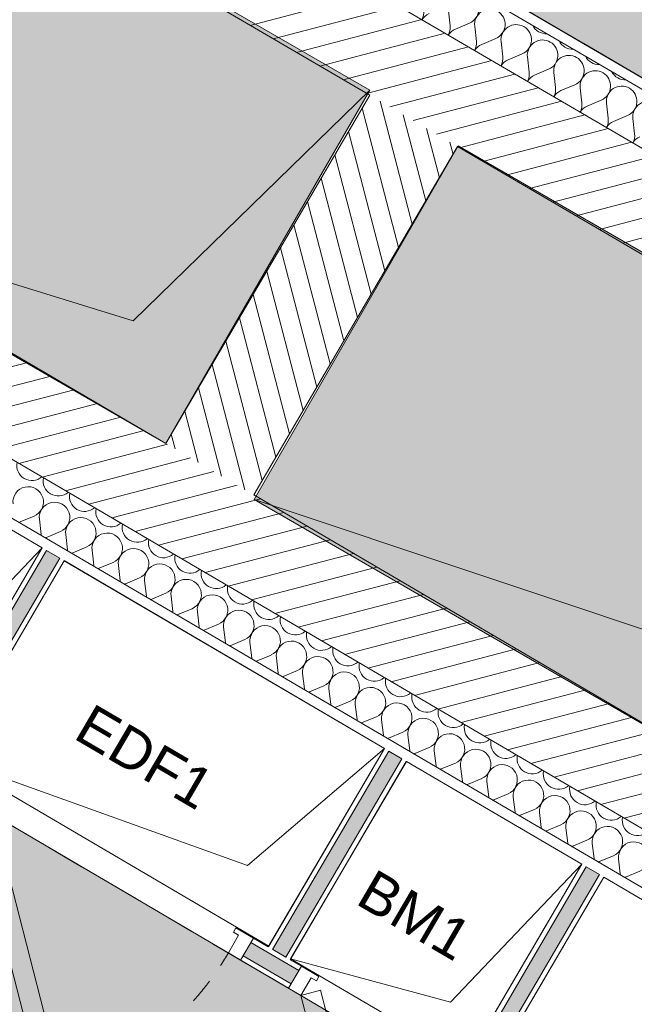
# Model space of a CAD drawing. Header units: millimetres. Extents: x -88005 to 44322, y -15680 to 22509.
# Tile 56 of 95: x -72550 to -71341, y 12125 to 14060. Entities that reach past the tile are written whole.
import ezdxf
from ezdxf.enums import TextEntityAlignment as Align

# ---------------------------------------------------------------- set-up
doc = ezdxf.new("R2010")
doc.units = ezdxf.units.MM
doc.header["$MEASUREMENT"] = 0
for name, pattern in [('! FIN Pointille', [87.5, 50, -37.5]), ('Tirets petits', [125, 75, -50]), ('Wipeout_Contour', [1000, 0, -1000])]:
    doc.linetypes.add(name, pattern=pattern)
for name, color, linetype in [('01-STR_Dalles.ARCHI', 7, 'Continuous'), ('01-STR_Murs extérieurs.ARCHI', 7, 'Continuous'), ('01-STR_Murs.ARCHI', 7, 'Continuous'), ('03-SURFACE _ Utile.ARCHI', 7, 'Continuous'), ('04-SOE_Cloisons .ARCHI', 7, 'Continuous'), ('04-SOE_Faux Plafond.ARCHI', 7, 'Continuous'), ('04-SOE_Revetement de sol.ARCHI', 7, 'Continuous'), ('05-INF _ COTATIONS.ARCHI', 7, 'Continuous'), ('06-REP _ EQUIP MOBI _ Fluides.ARCHI', 7, 'Continuous'), ('Marques de Zone Archicad', 7, 'Continuous'), ('Portes Archicad', 7, 'Continuous')]:
    doc.layers.add(name, color=color, linetype=linetype)
doc.styles.add('STYLE_GENERE_2', font='arial.ttf')
doc.styles.add('STYLE_GENERE_3', font='arial.ttf')
doc.dimstyles.new('STYLE_GENERE__1', dxfattribs={"dimtxt": 75, "dimasz": 57, "dimexe": 0.18, "dimexo": 50, "dimgap": 0, "dimtad": 1, "dimlfac": 0.001, "dimzin": 0, "dimdsep": 46, "dimtxsty": 'STYLE_GENERE_2', "dimblk": 'ARROWHEAD_2', "dimblk1": 'ARROWHEAD_2', "dimblk2": 'ARROWHEAD_2', "dimcen": 0.09, "dimclrd": 256, "dimclre": 256, "dimclrt": 256, "dimazin": 0, "dimtfac": 1, "dimtdec": 4, "dimtmove": 0, "dimatfit": 3, "dimfxl": 0, "dimtolj": 1, "dimtzin": 0, "dimarcsym": 0})

# ---------------------------------------------------------------- blocks, each defined once
blk = doc.blocks.new('Bureau nomade__15_1', base_point=(-69249.5, 12847.1))
at = {"layer": '03-SURFACE _ Utile.ARCHI', "linetype": 'Continuous', "lineweight": 0, "true_color": 0xdeedec}
blk.add_hatch(color=254, dxfattribs=at).paths.add_polyline_path([(-72449.2, 14601.8), (-70035.5, 13192.8), (-70895.3, 11725.6), (-68841, 10521.8), (-66983.5, 13691.9), (-71449.2, 16308.5), (-72270.4, 14906.9)])
at = {"layer": 'Marques de Zone Archicad', "color": 7, "lineweight": 5}
for tag, height, style, p in [('ROOM_NAME', 125, 'STYLE_GENERE_3', (-69693.9, 13642.1)), ('floorCode_0', 100, 'STYLE_GENERE_2', (-69811.7, 13443.6)), ('floorCode_1', 100, 'STYLE_GENERE_2', (-69909.9, 13273.5)), ('DUMMY_862', 100, 'STYLE_GENERE_2', (-69639.3, 13117.3)), ('ceilingCode', 100, 'STYLE_GENERE_2', (-70008.2, 13103.4)), ('DUMMY_861', 125, 'STYLE_GENERE_3', (-68571.9, 13022.9)), ('ceilingHeightCode', 100, 'STYLE_GENERE_2', (-70106.4, 12933.3)), ('DUMMY_863', 100, 'STYLE_GENERE_2', (-69671.5, 12909.1))]:
    blk.add_attdef(tag, text='', height=height, rotation=329.9997, dxfattribs=dict(at, style=style)).set_placement(p, align=Align.TOP_LEFT)
blk = doc.blocks.new('Circulation__17_1', base_point=(-72279.8, 11281.2))
at = {"layer": '03-SURFACE _ Utile.ARCHI', "linetype": 'Continuous', "lineweight": 0, "true_color": 0xe4e4e4}
blk.add_hatch(color=254, dxfattribs=at).paths.add_polyline_path([(-81865.6, 9965.9), (-78783.9, 8160.3), (-78041.3, 9427.6), (-76120.1, 12706.6), (-67293.1, 7534.5), (-66423.6, 9018.5), (-70933.2, 11660.8), (-70995.5, 11554.5), (-73491.7, 13020.4), (-73544.8, 12929.9), (-73717.3, 13031), (-73616.5, 13203), (-75039.8, 14037.7), (-75090.4, 13951.4), (-75140.9, 13865.1), (-76439.4, 14614.8), (-76639.4, 14268.4), (-78322.9, 11352.4, -0.40917), (-79680.6, 11000.9), (-80816.7, 11656.9)])
at = {"layer": 'Marques de Zone Archicad', "color": 7, "lineweight": 5}
for tag, height, style, p in [('ROOM_NAME', 125, 'STYLE_GENERE_3', (-72724.1, 12076.2)), ('measuredAreaCode', 100, 'STYLE_GENERE_2', (-72842, 11877.7)), ('DUMMY_862', 100, 'STYLE_GENERE_2', (-72940.2, 11707.6)), ('DUMMY_861', 125, 'STYLE_GENERE_3', (-71948.8, 11657.1)), ('DUMMY_864', 100, 'STYLE_GENERE_2', (-73038.4, 11537.5)), ('DUMMY_863', 100, 'STYLE_GENERE_2', (-72669.5, 11551.4)), ('ceilingHeightCode', 100, 'STYLE_GENERE_2', (-73136.6, 11367.4)), ('DUMMY_865', 100, 'STYLE_GENERE_2', (-72701.8, 11343.2))]:
    blk.add_attdef(tag, text='', height=height, rotation=329.9997, dxfattribs=dict(at, style=style)).set_placement(p, align=Align.TOP_LEFT)
blk = doc.blocks.new('Dalle_7_1', base_point=(-83194, 6792))
at = {"layer": '04-SOE_Faux Plafond.ARCHI', "color": 252, "linetype": 'Tirets petits', "lineweight": 5, "flags": 128}
blk.add_lwpolyline([(-83194, 6792), (-75899.4, 2521.1), (-73433.8, 6727.8), (-78041.3, 9427.6), (-76120.1, 12706.6), (-75365.4, 13994.7), (-75399.8, 14016.8), (-75346.2, 14108.2), (-74211.7, 16044.4), (-72270.4, 14906.9), (-72449.2, 14601.9), (-70035.8, 13192.4), (-70895.3, 11725.6), (-63092, 7153.2), (-63153.8, 7047.8), (-53866.2, 1603.2), (-53904.1, 1538.5), (-53523.5, 1315.4), (-52582.8, 2921.1), (-51122.1, 2065.3), (-53896.4, -2669.5), (-50345.7, -4750.1), (-50240.9, -4784.9), (-45096.5, -7808.6), (-43400.7, -4914.5), (-40493.6, -6617.7), (-38589.3, -3375.6), (-76211.2, 18668.5)], close=True, dxfattribs=at)
blk = doc.blocks.new('Dalle_14_1', base_point=(-81834.1, 9947.6))
at = {"layer": '04-SOE_Revetement de sol.ARCHI', "color": 7, "linetype": 'Continuous', "lineweight": 5, "flags": 128}
blk.add_lwpolyline([(-63129.9, 7088.5), (-70933.2, 11660.8), (-70995.5, 11554.5), (-73491.8, 13020.3), (-73544.8, 12929.9), (-73717.3, 13031), (-73616.5, 13203), (-75039.8, 14037.7), (-75140.9, 13865.1), (-78385.8, 15740.8), (-81834.1, 9947.6), (-78719.1, 8122.4), (-77976.6, 9389.6), (-78041.4, 9427.6), (-76120.1, 12706.6), (-67148.3, 7449.6), (-67209.8, 7344.7), (-54773.9, 54.7)], dxfattribs=at)
blk = doc.blocks.new('Dalle_15_1', base_point=(-78347.5, 15805.3))
at = {"layer": '04-SOE_Revetement de sol.ARCHI', "color": 7, "linetype": 'Continuous', "lineweight": 5, "flags": 128}
blk.add_lwpolyline([(-78347.5, 15805.3), (-76341.6, 19175.1), (-51946.1, 4880.9), (-53904.1, 1538.5), (-63191.8, 6983.1), (-63129.9, 7088.5), (-66372.2, 8988.3), (-70933.2, 11660.8), (-70035.8, 13192.4), (-72449.2, 14601.8), (-72270.4, 14906.9), (-74211.8, 16044.1), (-75361.7, 14081.4)], close=True, dxfattribs=at)
blk = doc.blocks.new('Dalle_27_1', base_point=(-76120.1, 12706.6))
at = {"layer": '04-SOE_Faux Plafond.ARCHI', "linetype": 'Continuous', "lineweight": 5, "true_color": 0xb3b3b3}
h = blk.add_hatch(dxfattribs=at)
h.set_pattern_fill('Tirets_0001', color=253, style=0, pattern_type=2)
h.set_pattern_definition([(20, (0, 0), (-102.606, 281.9078), [225, -75]), (20, (89.65, 192.26), (-102.606, 281.9078), [225, -75])])
h.paths.add_polyline_path([(-76120.1, 12706.6), (-67148.3, 7449.6), (-67211.5, 7341.7), (-54773.9, 54.7), (-53904.1, 1538.5), (-63256.4, 7021), (-63194.6, 7126.5), (-70933.2, 11660.8), (-70995.5, 11554.5), (-73491.7, 13020.4), (-73544.8, 12929.9), (-73717.3, 13031), (-73616.5, 13203), (-75040.7, 14038.2), (-75140.9, 13865.1), (-75365.4, 13994.7)])
at = {"layer": '04-SOE_Faux Plafond.ARCHI', "color": 252, "linetype": 'Tirets petits', "lineweight": 5, "flags": 128}
blk.add_lwpolyline([(-76120.1, 12706.6), (-67148.3, 7449.6), (-67211.5, 7341.7), (-54773.9, 54.7), (-53904.1, 1538.5), (-63256.4, 7021), (-63194.6, 7126.5), (-70933.2, 11660.8), (-70995.5, 11554.5), (-73491.7, 13020.4), (-73544.8, 12929.9), (-73717.3, 13031), (-73616.5, 13203), (-75040.7, 14038.2), (-75140.9, 13865.1), (-75365.4, 13994.7)], close=True, dxfattribs=at)
blk = doc.blocks.new('Mur_1_1', base_point=(-72043, 12169.7))
at = {"layer": '04-SOE_Cloisons .ARCHI', "linetype": 'Continuous', "lineweight": 0, "true_color": 0xffffff}
blk.add_hatch(color=7, dxfattribs=at).paths.add_polyline_path([(-72026.4, 12217.9), (-71798, 12607.6), (-71823.9, 12622.7), (-72052.2, 12233.1)])
at = {"layer": '04-SOE_Cloisons .ARCHI', "color": 7, "linetype": 'Continuous', "lineweight": 5}
for p, q in [((-72052.2, 12233.1), (-71823.9, 12622.7)), ((-72026.4, 12217.9), (-71798, 12607.6))]:
    blk.add_line(p, q, dxfattribs=at)
at = {"layer": '04-SOE_Cloisons .ARCHI', "color": 7, "linetype": 'Continuous', "lineweight": 5, "flags": 128}
for points in [[(-71832.5, 12627.8), (-72060.9, 12238.1)], [(-71798, 12607.6), (-71823.9, 12622.7)], [(-72017.7, 12212.8), (-71789.4, 12602.5)], [(-72052.2, 12233.1), (-72026.4, 12217.9)]]:
    blk.add_lwpolyline(points, dxfattribs=at)
blk = doc.blocks.new('Mur_15_1', base_point=(-76473.4, 21792.4))
at = {"color": 254, "linetype": 'Wipeout_Contour', "lineweight": 0, "ltscale": 230835.710777}
blk.add_wipeout([(-35837, -1339.5), (-76325.3, 22030.1), (-76473.4, 21792.4), (-35980.1, -1580.2)], dxfattribs=at).dxf.layer = '01-STR_Murs extérieurs.ARCHI'
blk = doc.blocks.new('Mur_17_1', base_point=(-72089.5, 13126.1))
at = {"layer": '01-STR_Murs.ARCHI', "linetype": 'Continuous', "lineweight": 0, "true_color": 0x000000}
h = blk.add_hatch(dxfattribs=at)
h.set_pattern_fill('Hachure_simple_0001', color=18, style=0, pattern_type=2)
h.set_pattern_definition([(104.63202, (0, 0), (36.283806, 9.47288), [])])
h.paths.add_polyline_path([(-72089.5, 13126.1), (-71688.6, 13810.4), (-71861.3, 13911.3), (-72262.1, 13227.2)])
at = {"layer": '01-STR_Murs.ARCHI', "color": 7, "linetype": 'Continuous', "lineweight": 5, "flags": 128}
for points in [[(-71861.3, 13911.3), (-72262.1, 13227.2)], [(-72089.5, 13126.1), (-71688.6, 13810.4)]]:
    blk.add_lwpolyline(points, dxfattribs=at)
blk = doc.blocks.new('Mur_19_1', base_point=(-71655, 11941.8))
at = {"layer": '04-SOE_Cloisons .ARCHI', "linetype": 'Continuous', "lineweight": 0, "true_color": 0xffffff}
blk.add_hatch(color=7, dxfattribs=at).paths.add_polyline_path([(-71638.3, 11990), (-71409.8, 12380.1), (-71435.6, 12395.2), (-71664.2, 12005.2)])
at = {"layer": '04-SOE_Cloisons .ARCHI', "color": 7, "linetype": 'Continuous', "lineweight": 5}
for p, q in [((-71664.2, 12005.2), (-71435.6, 12395.2)), ((-71638.3, 11990), (-71409.8, 12380.1))]:
    blk.add_line(p, q, dxfattribs=at)
at = {"layer": '04-SOE_Cloisons .ARCHI', "color": 7, "linetype": 'Continuous', "lineweight": 5, "flags": 128}
for points in [[(-71444.3, 12400.3), (-71672.8, 12010.3)], [(-71409.8, 12380.1), (-71435.6, 12395.2)], [(-71629.7, 11984.9), (-71401.1, 12375)], [(-71664.2, 12005.2), (-71638.3, 11990)]]:
    blk.add_lwpolyline(points, dxfattribs=at)
blk = doc.blocks.new('Porte 27_5')
at = {"layer": 'Portes Archicad', "color": 7, "linetype": 'Continuous', "lineweight": 5}
for p, q in [((-89.2, 179.6), (-60.9, 207.9)), ((-60.9, 207.9), (147, 0)), ((118.7, -28.3), (-89.2, 179.6)), ((-147, 0), (-175, 0)), ((-175, 0), (-175, -50)), ((-175, 0), (-175, -10)), ((-175, 0), (-175, -10)), ((-147, -40), (-147, 0)), ((147, 0), (118.7, -28.3)), ((175, 0), (147, 0)), ((147, 0), (147, -40)), ((175, -50), (175, 0)), ((175, 0), (175, -10)), ((175, 0), (175, -10)), ((-175, -10), (-175, -40)), ((-175, -10), (-175, -40)), ((175, -10), (175, -40)), ((175, -10), (175, -40)), ((-175, -40), (-175, -50)), ((-175, -40), (-175, -50)), ((-175, -50), (-135, -50)), ((-135, -40), (-147, -40)), ((-135, -50), (-135, -40)), ((147, -40), (135, -40)), ((135, -40), (135, -50)), ((135, -50), (175, -50)), ((175, -40), (175, -50)), ((175, -40), (175, -50))]:
    blk.add_line(p, q, dxfattribs=at)
at = {"layer": 'Portes Archicad', "color": 8, "linetype": '! FIN Pointille', "lineweight": 5}
blk.add_arc((147, 0), 294, 135, 180, dxfattribs=at)
blk = doc.blocks.new('Porte 27_6')
at = {"layer": 'Portes Archicad', "color": 7, "linetype": 'Continuous', "lineweight": 5}
for p, q in [((-151.3, 391.7), (-123, 420)), ((-123, 420), (297, 0)), ((268.7, -28.3), (-151.3, 391.7)), ((-297, 0), (-325, 0)), ((-325, 0), (-325, -50)), ((-325, 0), (-325, -10)), ((-325, 0), (-325, -10)), ((-297, -40), (-297, 0)), ((297, 0), (268.7, -28.3)), ((325, 0), (297, 0)), ((297, 0), (297, -40)), ((325, -50), (325, 0)), ((325, 0), (325, -10)), ((325, 0), (325, -10)), ((-325, -10), (-325, -40)), ((-325, -10), (-325, -40)), ((325, -10), (325, -40)), ((325, -10), (325, -40)), ((-325, -40), (-325, -50)), ((-325, -40), (-325, -50)), ((-325, -50), (-285, -50)), ((-285, -40), (-297, -40)), ((-285, -50), (-285, -40)), ((297, -40), (285, -40)), ((285, -40), (285, -50)), ((285, -50), (325, -50)), ((325, -40), (325, -50)), ((325, -40), (325, -50))]:
    blk.add_line(p, q, dxfattribs=at)
at = {"layer": 'Portes Archicad', "color": 8, "linetype": '! FIN Pointille', "lineweight": 5}
blk.add_arc((297, 0), 594, 135, 180, dxfattribs=at)
blk = doc.blocks.new('Mur_30_1', base_point=(-73491.7, 13020.4))
at = {"layer": '04-SOE_Cloisons .ARCHI', "linetype": 'Continuous', "lineweight": 0, "true_color": 0xffffff}
blk.add_hatch(color=7, dxfattribs=at).paths.add_polyline_path([(-72110.2, 12220.7), (-72016.1, 12165.4), (-72000.9, 12191.3), (-72095, 12246.6)])
at = {"layer": '04-SOE_Cloisons .ARCHI', "color": 7, "linetype": 'Continuous', "lineweight": 5}
for p, q in [((-72110.2, 12220.7), (-72095, 12246.6)), ((-72095, 12246.6), (-72089.9, 12255.2)), ((-72095, 12246.6), (-72000.9, 12191.3)), ((-72115.2, 12212.1), (-72110.2, 12220.7)), ((-72110.2, 12220.7), (-72016.1, 12165.4)), ((-72016.1, 12165.4), (-72000.9, 12191.3)), ((-72000.9, 12191.3), (-71995.8, 12199.9)), ((-72021.1, 12156.8), (-72016.1, 12165.4))]:
    blk.add_line(p, q, dxfattribs=at)
at = {"layer": '04-SOE_Cloisons .ARCHI', "color": 7, "linetype": 'Continuous', "lineweight": 5, "flags": 128}
for points in [[(-72060.9, 12238.1), (-72089.9, 12255.2)], [(-72026.4, 12217.9), (-72052.2, 12233.1)], [(-72115.2, 12212.1), (-72021.1, 12156.8)], [(-71995.8, 12199.9), (-72017.7, 12212.8)]]:
    blk.add_lwpolyline(points, dxfattribs=at)
at = {"layer": 'Portes Archicad', "color": 7, "linetype": 'Continuous', "lineweight": 5, "zscale": 1000, "rotation": 149.5749200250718}
for name, p in [('Porte 27_6', (-72395.5, 12376.7)), ('Porte 27_5', (-71870.2, 12068.2))]:
    blk.add_blockref(name, p, dxfattribs=at)
blk = doc.blocks.new('*X268')
at = {"layer": '01-STR_Murs.ARCHI', "color": 7, "linetype": 'Continuous', "lineweight": 5}
for p, q in [((-72521.3, 13084.5), (-72549, 13072.9)), ((-72510.9, 13078.4), (-72507.5, 13048.6)), ((-72469.5, 13054.2), (-72497.2, 13042.6)), ((-72459.2, 13048.1), (-72455.8, 13018.3)), ((-72417.8, 13023.8), (-72445.4, 13012.2)), ((-72407.4, 13017.8), (-72404, 12988)), ((-72366, 12993.5), (-72393.7, 12981.9)), ((-72355.6, 12987.4), (-72352.2, 12957.6)), ((-72314.2, 12963.2), (-72341.9, 12951.6)), ((-72303.9, 12957.1), (-72300.5, 12927.3)), ((-72262.5, 12932.8), (-72290.1, 12921.2)), ((-72252.1, 12926.8), (-72248.7, 12897)), ((-72210.7, 12902.5), (-72238.4, 12890.9)), ((-72200.3, 12896.4), (-72196.9, 12866.6)), ((-72158.9, 12872.2), (-72186.6, 12860.6)), ((-72148.6, 12866.1), (-72145.2, 12836.3)), ((-72107.2, 12841.8), (-72134.8, 12830.2)), ((-72096.8, 12835.8), (-72093.4, 12806)), ((-72055.4, 12811.5), (-72083, 12799.9)), ((-72045, 12805.4), (-72041.6, 12775.6)), ((-72003.6, 12781.2), (-72031.3, 12769.6)), ((-71993.3, 12775.1), (-71989.9, 12745.3)), ((-71951.8, 12750.8), (-71979.5, 12739.2)), ((-71941.5, 12744.8), (-71938.1, 12715)), ((-71900.1, 12720.5), (-71927.7, 12708.9)), ((-71889.7, 12714.4), (-71886.3, 12684.6)), ((-71848.3, 12690.2), (-71876, 12678.6)), ((-71838, 12684.1), (-71834.6, 12654.3)), ((-71796.5, 12659.8), (-71824.2, 12648.2)), ((-71786.2, 12653.8), (-71782.8, 12624)), ((-71744.8, 12629.5), (-71772.4, 12617.9)), ((-71734.4, 12623.4), (-71731, 12593.6)), ((-71693, 12599.2), (-71720.7, 12587.6)), ((-71682.7, 12593.1), (-71679.3, 12563.3)), ((-71641.2, 12568.8), (-71668.9, 12557.2)), ((-71630.9, 12562.8), (-71627.5, 12533)), ((-71589.5, 12538.5), (-71617.1, 12526.9)), ((-71579.1, 12532.4), (-71575.7, 12502.6)), ((-71537.7, 12508.2), (-71565.4, 12496.6)), ((-71527.4, 12502.1), (-71524, 12472.3)), ((-71485.9, 12477.8), (-71513.6, 12466.2)), ((-71475.6, 12471.8), (-71472.2, 12442)), ((-71434.2, 12447.5), (-71461.8, 12435.9)), ((-71423.8, 12441.4), (-71420.4, 12411.6)), ((-71382.4, 12417.2), (-71410.1, 12405.6)), ((-71372.1, 12411.1), (-71368.7, 12381.3)), ((-71330.6, 12386.8), (-71358.3, 12375.2))]:
    blk.add_line(p, q, dxfattribs=at)
for centre, start, end in [((-72525.4, 13184.3), 168.7669, 239.632), ((-72525.4, 13184.3), 239.632, 310.4971), ((-72473.7, 13153.9), 168.7669, 239.632), ((-72532.9, 13112.2), 292.7621, 186.5019), ((-72473.7, 13153.9), 239.632, 310.4971), ((-72421.9, 13123.6), 168.7669, 239.632), ((-72481.1, 13081.8), 292.7621, 186.5019), ((-72421.9, 13123.6), 239.632, 310.4971), ((-72370.1, 13093.3), 168.7669, 239.632), ((-72429.4, 13051.5), 292.7621, 186.5019), ((-72537.4, 13045.2), 112.7621, 117.025), ((-72370.1, 13093.3), 239.632, 310.4971), ((-72318.3, 13062.9), 168.7669, 239.632), ((-72537.4, 13045.2), 2.239, 6.5019), ((-72485.6, 13014.9), 112.7621, 117.025), ((-72377.6, 13021.2), 292.7621, 186.5019), ((-72318.3, 13062.9), 239.632, 310.4971), ((-72325.8, 12990.8), 292.7621, 186.5019), ((-72266.6, 13032.6), 168.7669, 239.632), ((-72485.6, 13014.9), 2.239, 6.5019), ((-72433.8, 12984.6), 112.7621, 117.025), ((-72266.6, 13032.6), 239.632, 310.4971), ((-72214.8, 13002.3), 168.7669, 239.632), ((-72433.8, 12984.6), 2.239, 6.5019), ((-72382, 12954.2), 112.7621, 117.025), ((-72274.1, 12960.5), 292.7621, 186.5019), ((-72214.8, 13002.3), 239.632, 310.4971), ((-72163, 12971.9), 168.7669, 239.632), ((-72382, 12954.2), 2.239, 6.5019), ((-72330.3, 12923.9), 112.7621, 117.025), ((-72222.3, 12930.2), 292.7621, 186.5019), ((-72163, 12971.9), 239.632, 310.4971), ((-72111.3, 12941.6), 168.7669, 239.632), ((-72330.3, 12923.9), 2.239, 6.5019), ((-72170.5, 12899.8), 292.7621, 186.5019), ((-72278.5, 12893.6), 112.7621, 117.025), ((-72111.3, 12941.6), 239.632, 310.4971), ((-72059.5, 12911.3), 168.7669, 239.632), ((-72278.5, 12893.6), 2.239, 6.5019), ((-72226.7, 12863.2), 112.7621, 117.025), ((-72118.8, 12869.5), 292.7621, 186.5019), ((-72059.5, 12911.3), 239.632, 310.4971), ((-72007.7, 12880.9), 168.7669, 239.632), ((-72226.7, 12863.2), 2.239, 6.5019), ((-72067, 12839.2), 292.7621, 186.5019), ((-72175, 12832.9), 112.7621, 117.025), ((-72007.7, 12880.9), 239.632, 310.4971), ((-71956, 12850.6), 168.7669, 239.632), ((-72175, 12832.9), 2.239, 6.5019), ((-72123.2, 12802.6), 112.7621, 117.025), ((-72015.2, 12808.8), 292.7621, 186.5019), ((-71956, 12850.6), 239.632, 310.4971), ((-71963.5, 12778.5), 292.7621, 186.5019), ((-71904.2, 12820.3), 168.7669, 239.632), ((-72123.2, 12802.6), 2.239, 6.5019), ((-72071.4, 12772.2), 112.7621, 117.025), ((-71904.2, 12820.3), 239.632, 310.4971), ((-71852.4, 12789.9), 168.7669, 239.632), ((-72071.4, 12772.2), 2.239, 6.5019), ((-72019.7, 12741.9), 112.7621, 117.025), ((-71911.7, 12748.2), 292.7621, 186.5019), ((-71852.4, 12789.9), 239.632, 310.4971), ((-71800.7, 12759.6), 168.7669, 239.632), ((-72019.7, 12741.9), 2.239, 6.5019), ((-71967.9, 12711.6), 112.7621, 117.025), ((-71859.9, 12717.8), 292.7621, 186.5019), ((-71800.7, 12759.6), 239.632, 310.4971), ((-71748.9, 12729.3), 168.7669, 239.632), ((-71967.9, 12711.6), 2.239, 6.5019), ((-71808.2, 12687.5), 292.7621, 186.5019), ((-71916.1, 12681.2), 112.7621, 117.025), ((-71748.9, 12729.3), 239.632, 310.4971), ((-71697.1, 12698.9), 168.7669, 239.632), ((-71916.1, 12681.2), 2.239, 6.5019), ((-71864.4, 12650.9), 112.7621, 117.025), ((-71756.4, 12657.2), 292.7621, 186.5019), ((-71697.1, 12698.9), 239.632, 310.4971), ((-71645.4, 12668.6), 168.7669, 239.632), ((-71864.4, 12650.9), 2.239, 6.5019), ((-71704.6, 12626.8), 292.7621, 186.5019), ((-71812.6, 12620.6), 112.7621, 117.025), ((-71645.4, 12668.6), 239.632, 310.4971), ((-71593.6, 12638.3), 168.7669, 239.632), ((-71812.6, 12620.6), 2.239, 6.5019), ((-71760.8, 12590.2), 112.7621, 117.025), ((-71652.9, 12596.5), 292.7621, 186.5019), ((-71593.6, 12638.3), 239.632, 310.4971), ((-71541.8, 12607.9), 168.7669, 239.632), ((-71601.1, 12566.2), 292.7621, 186.5019), ((-71760.8, 12590.2), 2.239, 6.5019), ((-71709.1, 12559.9), 112.7621, 117.025), ((-71541.8, 12607.9), 239.632, 310.4971), ((-71490.1, 12577.6), 168.7669, 239.632), ((-71709.1, 12559.9), 2.239, 6.5019), ((-71657.3, 12529.6), 112.7621, 117.025), ((-71549.3, 12535.8), 292.7621, 186.5019), ((-71490.1, 12577.6), 239.632, 310.4971), ((-71438.3, 12547.3), 168.7669, 239.632), ((-71657.3, 12529.6), 2.239, 6.5019), ((-71605.5, 12499.2), 112.7621, 117.025), ((-71497.5, 12505.5), 292.7621, 186.5019), ((-71438.3, 12547.3), 239.632, 310.4971), ((-71386.5, 12516.9), 168.7669, 239.632), ((-71605.5, 12499.2), 2.239, 6.5019), ((-71445.8, 12475.2), 292.7621, 186.5019), ((-71553.8, 12468.9), 112.7621, 117.025), ((-71386.5, 12516.9), 239.632, 310.4971), ((-71334.8, 12486.6), 168.7669, 239.632), ((-71553.8, 12468.9), 2.239, 6.5019), ((-71502, 12438.6), 112.7621, 117.025), ((-71394, 12444.8), 292.7621, 186.5019), ((-71334.8, 12486.6), 239.632, 310.4971), ((-71502, 12438.6), 2.239, 6.5019), ((-71342.2, 12414.5), 292.7621, 186.5019), ((-71450.2, 12408.2), 112.7621, 117.025), ((-71450.2, 12408.2), 2.239, 6.5019), ((-71398.5, 12377.9), 112.7621, 117.025), ((-71398.5, 12377.9), 2.239, 6.5019), ((-71346.7, 12347.6), 112.7621, 117.025)]:
    blk.add_arc(centre, 30, start, end, dxfattribs=at)
blk = doc.blocks.new('Mur_45_1', base_point=(-71102.8, 12547.9))
at = {"layer": '01-STR_Murs.ARCHI', "linetype": 'Continuous', "lineweight": 0, "true_color": 0x000000}
h = blk.add_hatch(dxfattribs=at)
h.set_pattern_fill('Hachure_simple_0001', color=18, style=0, pattern_type=2)
h.set_pattern_definition([(194.63202, (0, 0), (-9.47288, 36.283806), [])])
h.paths.add_polyline_path([(-71102.8, 12547.9), (-73087.2, 13710.7), (-73178.2, 13555.4), (-71193.8, 12392.6)])
at = {"layer": '01-STR_Murs.ARCHI', "color": 7, "linetype": 'Continuous', "lineweight": 5}
for p, q in [((-71038.5, 12301.6), (-73178.2, 13555.4)), ((-71002.8, 12164.8), (-73228.8, 13469.1))]:
    blk.add_line(p, q, dxfattribs=at)
at = {"layer": '01-STR_Murs.ARCHI', "color": 7, "linetype": 'Continuous', "lineweight": 5, "flags": 128}
for points in [[(-72262.1, 13227.2), (-73087.2, 13710.7)], [(-72850.6, 13224.4), (-72505.5, 13022.1)], [(-71102.8, 12547.9), (-72089.5, 13126.1)], [(-72496.9, 13017.1), (-72471, 13001.9)], [(-72462.4, 12996.9), (-71832.5, 12627.8)], [(-71823.9, 12622.7), (-71798, 12607.6)], [(-71789.4, 12602.5), (-71444.3, 12400.3)], [(-71435.6, 12395.2), (-71409.8, 12380.1)], [(-71401.1, 12375), (-70995.6, 12137.4)]]:
    blk.add_lwpolyline(points, dxfattribs=at)
at = {"layer": '01-STR_Murs.ARCHI', "color": 7, "lineweight": 5}
blk.add_blockref('*X268', (0, 0), dxfattribs=at)
blk = doc.blocks.new('Mur_51_1', base_point=(-72715.6, 12564.7))
at = {"layer": '04-SOE_Cloisons .ARCHI', "linetype": 'Continuous', "lineweight": 0, "true_color": 0xffffff}
blk.add_hatch(color=7, dxfattribs=at).paths.add_polyline_path([(-72699, 12612.9), (-72471, 13001.9), (-72496.9, 13017.1), (-72724.8, 12628.1)])
at = {"layer": '04-SOE_Cloisons .ARCHI', "color": 7, "linetype": 'Continuous', "lineweight": 5}
for p, q in [((-72724.8, 12628.1), (-72496.9, 13017.1)), ((-72699, 12612.9), (-72471, 13001.9))]:
    blk.add_line(p, q, dxfattribs=at)
at = {"layer": '04-SOE_Cloisons .ARCHI', "color": 7, "linetype": 'Continuous', "lineweight": 5, "flags": 128}
for points in [[(-72505.5, 13022.1), (-72733.4, 12633.1)], [(-72471, 13001.9), (-72496.9, 13017.1)], [(-72690.3, 12607.8), (-72462.4, 12996.9)], [(-72724.8, 12628.1), (-72699, 12612.9)]]:
    blk.add_lwpolyline(points, dxfattribs=at)
blk = doc.blocks.new('*X335')
at = {"layer": '01-STR_Murs.ARCHI', "color": 7, "linetype": 'Continuous', "lineweight": 5}
for p, q in [((-71703.3, 14047.5), (-71706.7, 14077.3)), ((-71692.9, 14041.4), (-71665.3, 14053.1)), ((-71651.5, 14017.2), (-71654.9, 14047)), ((-71641.1, 14011.2), (-71613.5, 14022.8)), ((-71599.7, 13987), (-71603.1, 14016.8)), ((-71589.3, 13980.9), (-71561.6, 13992.6)), ((-71547.8, 13956.7), (-71551.3, 13986.5)), ((-71537.5, 13950.7), (-71509.8, 13962.3)), ((-71496, 13926.5), (-71499.5, 13956.3)), ((-71485.7, 13920.4), (-71458, 13932.1)), ((-71444.2, 13896.2), (-71447.6, 13926)), ((-71433.8, 13890.2), (-71406.2, 13901.8)), ((-71392.4, 13866), (-71395.8, 13895.8)), ((-71382, 13859.9), (-71354.4, 13871.6)), ((-71340.6, 13835.7), (-71344, 13865.5))]:
    blk.add_line(p, q, dxfattribs=at)
for centre, start, end in [((-71676.9, 14080.7), 292.8548, 59.7247), ((-71784.9, 14074.3), 331.0667, 6.5946), ((-71733.1, 14044), 112.8548, 148.3828), ((-71625.1, 14050.5), 59.7247, 186.5946), ((-71625.1, 14050.5), 292.8548, 59.7247), ((-71733.1, 14044), 331.0667, 6.5946), ((-71573.3, 14020.2), 59.7247, 186.5946), ((-71573.3, 14020.2), 292.8548, 59.7247), ((-71514.1, 14062.1), 207.2093, 272.2401), ((-71681.3, 14013.8), 112.8548, 148.3828), ((-71681.3, 14013.8), 331.0667, 6.5946), ((-71629.5, 13983.5), 112.8548, 148.3828), ((-71521.5, 13990), 59.7247, 186.5946), ((-71521.5, 13990), 292.8548, 59.7247), ((-71462.3, 14031.8), 207.2093, 272.2401), ((-71469.7, 13959.7), 59.7247, 186.5946), ((-71410.5, 14001.6), 207.2093, 272.2401), ((-71629.5, 13983.5), 331.0667, 6.5946), ((-71577.6, 13953.3), 112.8548, 148.3828), ((-71469.7, 13959.7), 292.8548, 59.7247), ((-71577.6, 13953.3), 331.0667, 6.5946), ((-71525.8, 13923), 112.8548, 148.3828), ((-71417.8, 13929.5), 59.7247, 186.5946), ((-71417.8, 13929.5), 292.8548, 59.7247), ((-71358.7, 13971.3), 207.2093, 272.2401), ((-71366, 13899.2), 59.7247, 186.5946), ((-71525.8, 13923), 331.0667, 6.5946), ((-71474, 13892.8), 112.8548, 148.3828), ((-71366, 13899.2), 292.8548, 59.7247), ((-71474, 13892.8), 331.0667, 6.5946), ((-71314.2, 13869), 59.7247, 186.5946), ((-71422.2, 13862.5), 112.8548, 148.3828), ((-71422.2, 13862.5), 331.0667, 6.5946), ((-71370.4, 13832.3), 112.8548, 148.3828), ((-71370.4, 13832.3), 331.0667, 6.5946), ((-71318.6, 13802), 112.8548, 148.3828)]:
    blk.add_arc(centre, 30, start, end, dxfattribs=at)
blk = doc.blocks.new('Mur_67_1', base_point=(-72859.9, 14494.2))
at = {"layer": '01-STR_Murs.ARCHI', "linetype": 'Continuous', "lineweight": 0, "true_color": 0x000000}
h = blk.add_hatch(dxfattribs=at)
h.set_pattern_fill('Hachure_simple_0001', color=18, style=0, pattern_type=2)
h.set_pattern_definition([(14.72472, (0, 0), (-9.53157, 36.268432), [])])
h.paths.add_polyline_path([(-72704.5, 14403.5), (-70700.9, 13233.8), (-70609.9, 13389.1), (-72613.5, 14558.8)])
at = {"layer": '01-STR_Murs.ARCHI', "color": 7, "linetype": 'Continuous', "lineweight": 5}
for p, q in [((-72459.3, 14584.6), (-70317.5, 13334.3)), ((-72527.1, 14508.4), (-70454.4, 13298.4))]:
    blk.add_line(p, q, dxfattribs=at)
at = {"layer": '01-STR_Murs.ARCHI', "color": 7, "linetype": 'Continuous', "lineweight": 5, "flags": 128}
for points in [[(-70290.1, 13341.4), (-72449.2, 14601.8)], [(-72687.2, 14393.4), (-71861.3, 13911.3)], [(-71688.6, 13810.4), (-70700.9, 13233.8)]]:
    blk.add_lwpolyline(points, dxfattribs=at)
at = {"layer": '01-STR_Murs.ARCHI', "color": 7, "lineweight": 5}
blk.add_blockref('*X335', (0, 0), dxfattribs=at)
blk = doc.blocks.new('Symbole ouverture sol 27_2')
at = {"layer": '01-STR_Dalles.ARCHI', "color": 7, "linetype": 'Continuous', "lineweight": 5, "flags": 128}
for points in [[(314.3, 85.7), (400, 450), (0, 450), (0, 0)], [(0, 0), (400, 0), (400, 450), (314.3, 85.7)]]:
    blk.add_lwpolyline(points, close=True, dxfattribs=at)
at = {"layer": '01-STR_Dalles.ARCHI', "color": 7, "lineweight": 5, "insert": (197.8, 134.6), "char_height": 80, "attachment_point": 8, "style": 'STYLE_GENERE_2'}
blk.add_mtext('\\A1;{\\pqc;\\pt0;\\fArial|b0|i0|c0|p0;\\W1.000000;TEL1\\fArial|b0|i0|c0|p0;\\W1.000000;\\A1{\\H.66x;\\S^  ;}\\fArial|b0|i0|c0|p0;\\W1.000000;\\fArial|b0|i0|c0|p0;\\W1.000000;\\A1{\\H.66x;\\S^  ;}\\fArial|b0|i0|c0|p0;\\W1.000000;\\fArial|b0|i0|c0|p0;\\W1.000000;\\A1{\\H.66x;\\S^  ;}}', dxfattribs=at)
blk = doc.blocks.new('Symbole ouverture sol 27_3')
at = {"layer": '01-STR_Dalles.ARCHI', "color": 7, "linetype": 'Continuous', "lineweight": 5, "flags": 128}
for points in [[(614.2, 115.8), (730, 450), (0, 450), (0, 0)], [(0, 0), (730, 0), (730, 450), (614.2, 115.8)]]:
    blk.add_lwpolyline(points, close=True, dxfattribs=at)
at = {"layer": '01-STR_Dalles.ARCHI', "color": 7, "lineweight": 5, "insert": (362.8, 134.6), "char_height": 80, "attachment_point": 8, "style": 'STYLE_GENERE_2'}
blk.add_mtext('\\A1;{\\pqc;\\pt0;\\fArial|b0|i0|c0|p0;\\W1.000000;EDF1\\fArial|b0|i0|c0|p0;\\W1.000000;\\A1{\\H.66x;\\S^  ;}\\fArial|b0|i0|c0|p0;\\W1.000000;\\fArial|b0|i0|c0|p0;\\W1.000000;\\A1{\\H.66x;\\S^  ;}\\fArial|b0|i0|c0|p0;\\W1.000000;\\fArial|b0|i0|c0|p0;\\W1.000000;\\A1{\\H.66x;\\S^  ;}}', dxfattribs=at)
blk = doc.blocks.new('Symbole ouverture sol 27_4')
at = {"layer": '01-STR_Dalles.ARCHI', "color": 7, "linetype": 'Continuous', "lineweight": 5, "flags": 128}
for points in [[(314.3, 85.7), (400, 450), (0, 450), (0, 0)], [(0, 0), (400, 0), (400, 450), (314.3, 85.7)]]:
    blk.add_lwpolyline(points, close=True, dxfattribs=at)
at = {"layer": '01-STR_Dalles.ARCHI', "color": 7, "lineweight": 5, "insert": (197.8, 134.6), "char_height": 80, "attachment_point": 8, "style": 'STYLE_GENERE_2'}
blk.add_mtext('\\A1;{\\pqc;\\pt0;\\fArial|b0|i0|c0|p0;\\W1.000000;BM1\\fArial|b0|i0|c0|p0;\\W1.000000;\\A1{\\H.66x;\\S^  ;}\\fArial|b0|i0|c0|p0;\\W1.000000;\\fArial|b0|i0|c0|p0;\\W1.000000;\\A1{\\H.66x;\\S^  ;}\\fArial|b0|i0|c0|p0;\\W1.000000;\\fArial|b0|i0|c0|p0;\\W1.000000;\\A1{\\H.66x;\\S^  ;}}', dxfattribs=at)
blk = doc.blocks.new('Symbole ouverture sol 27_5')
at = {"layer": '01-STR_Dalles.ARCHI', "color": 7, "linetype": 'Continuous', "lineweight": 5, "flags": 128}
for points in [[(586.6, 113.4), (700, 450), (0, 450), (0, 0)], [(0, 0), (700, 0), (700, 450), (586.6, 113.4)]]:
    blk.add_lwpolyline(points, close=True, dxfattribs=at)
at = {"layer": '01-STR_Dalles.ARCHI', "color": 7, "lineweight": 5, "insert": (347.8, 134.6), "char_height": 80, "attachment_point": 8, "style": 'STYLE_GENERE_2'}
blk.add_mtext('\\A1;{\\pqc;\\pt0;\\fArial|b0|i0|c0|p0;\\W1.000000;AEP\\fArial|b0|i0|c0|p0;\\W1.000000;\\A1{\\H.66x;\\S^  ;}\\fArial|b0|i0|c0|p0;\\W1.000000;\\fArial|b0|i0|c0|p0;\\W1.000000;\\A1{\\H.66x;\\S^  ;}\\fArial|b0|i0|c0|p0;\\W1.000000;\\fArial|b0|i0|c0|p0;\\W1.000000;\\A1{\\H.66x;\\S^  ;}}', dxfattribs=at)
blk = doc.blocks.new('Symbole ouverture sol 27[105]_1', base_point=(-72088.8, 13117.2))
at = {"layer": '06-REP _ EQUIP MOBI _ Fluides.ARCHI', "linetype": 'Continuous', "lineweight": 0, "true_color": 0xffffff}
blk.add_hatch(color=7, dxfattribs=at).paths.add_polyline_path([(-71173.5, 12811.7), (-70701.6, 13242.7), (-71687.6, 13812), (-72088.8, 13117.2)])
at = {"layer": '06-REP _ EQUIP MOBI _ Fluides.ARCHI', "linetype": 'Continuous', "lineweight": 0, "true_color": 0x000000}
blk.add_hatch(color=18, dxfattribs=at).paths.add_polyline_path([(-72088.8, 13117.2), (-71102.8, 12547.9), (-70701.6, 13242.7), (-71173.5, 12811.7)])
at = {"layer": '06-REP _ EQUIP MOBI _ Fluides.ARCHI', "color": 8, "linetype": 'Continuous', "lineweight": 5, "flags": 128}
for points in [[(-71173.5, 12811.7), (-70701.6, 13242.7), (-71687.6, 13812), (-72088.8, 13117.2)], [(-72088.8, 13117.2), (-71102.8, 12547.9), (-70701.6, 13242.7), (-71173.5, 12811.7)]]:
    blk.add_lwpolyline(points, close=True, dxfattribs=at)
blk = doc.blocks.new('Symbole ouverture sol 27[106]_1', base_point=(-73085.9, 13702.8))
at = {"layer": '06-REP _ EQUIP MOBI _ Fluides.ARCHI', "linetype": 'Continuous', "lineweight": 0, "true_color": 0xffffff}
blk.add_hatch(color=7, dxfattribs=at).paths.add_polyline_path([(-72326.7, 13468.1), (-71861.5, 13921), (-72685.3, 14396.6), (-73085.9, 13702.8)])
at = {"layer": '06-REP _ EQUIP MOBI _ Fluides.ARCHI', "linetype": 'Continuous', "lineweight": 0, "true_color": 0x000000}
blk.add_hatch(color=18, dxfattribs=at).paths.add_polyline_path([(-73085.9, 13702.8), (-72262.1, 13227.2), (-71861.5, 13921), (-72326.7, 13468.1)])
at = {"layer": '06-REP _ EQUIP MOBI _ Fluides.ARCHI', "color": 8, "linetype": 'Continuous', "lineweight": 5, "flags": 128}
for points in [[(-72326.7, 13468.1), (-71861.5, 13921), (-72685.3, 14396.6), (-73085.9, 13702.8)], [(-73085.9, 13702.8), (-72262.1, 13227.2), (-71861.5, 13921), (-72326.7, 13468.1)]]:
    blk.add_lwpolyline(points, close=True, dxfattribs=at)
blk = doc.blocks.new('*D690')
at = {"layer": '05-INF _ COTATIONS.ARCHI', "color": 251, "linetype": 'Continuous', "lineweight": 5, "true_color": 0x666666}
for p, q in [((-67315.2, 13125.9), (-71780.8, 15742.5)), ((-67286.7, 13174.4), (-67343.6, 13077.3)), ((-67352.8, 13104.5), (-67277.5, 13147.3)), ((-67222, 13136.5), (-67278.9, 13039.4)), ((-67250.4, 13088), (-67315.2, 13125.9)), ((-67288.1, 13066.5), (-67212.8, 13109.4))]:
    blk.add_line(p, q, dxfattribs=at)
blk = doc.blocks.new('ARROWHEAD_2')
at = {"color": 0, "linetype": 'Continuous', "lineweight": 0}
for p, q in [((-0.378, -0.655), (0.378, 0.655)), ((0, 0), (-1, 0))]:
    blk.add_line(p, q, dxfattribs=at)
blk = doc.blocks.new('*D691')
at = {"layer": '05-INF _ COTATIONS.ARCHI', "color": 251, "linetype": 'Continuous', "lineweight": 5, "true_color": 0x666666}
for p, q in [((-71752.4, 15791), (-71809.2, 15694)), ((-71818.4, 15721.1), (-71743.2, 15763.9)), ((-67315.2, 13125.9), (-71780.8, 15742.5)), ((-67286.7, 13174.4), (-67343.6, 13077.3)), ((-67352.8, 13104.5), (-67277.5, 13147.3))]:
    blk.add_line(p, q, dxfattribs=at)
at = {"layer": '05-INF _ COTATIONS.ARCHI', "color": 251, "lineweight": 5, "true_color": 0x666666, "char_height": 75, "attachment_point": 7, "rotation": 329.632, "style": 'STYLE_GENERE_2'}
for s, insert in [('\\A1;{\\pql;\\fArial|b0|i0|c0|p0;\\W1.000000;8}', (-71754.5, 15744.5)), ('\\A1;{\\pql;\\fArial|b0|i0|c0|p0;\\W1.000000;5,18}', (-69602.1, 14483.3))]:
    blk.add_mtext(s, dxfattribs=dict(at, insert=insert))
blk = doc.blocks.new('*D692')
at = {"layer": '05-INF _ COTATIONS.ARCHI', "color": 251, "linetype": 'Continuous', "lineweight": 5, "true_color": 0x666666}
for p, q in [((-71817.1, 15828.9), (-71873.9, 15731.9)), ((-71883.1, 15759), (-71807.9, 15801.8)), ((-71752.4, 15791), (-71809.2, 15694)), ((-71780.8, 15742.5), (-71845.5, 15780.4)), ((-71818.4, 15721.1), (-71743.2, 15763.9)), ((-67315.2, 13125.9), (-71780.8, 15742.5))]:
    blk.add_line(p, q, dxfattribs=at)

msp = doc.modelspace()

# ---------------------------------------------------------------- linework, layer by layer
at = {"layer": '03-SURFACE _ Utile.ARCHI', "color": 254, "linetype": 'Continuous', "lineweight": 0, "true_color": 0xdeedec, "flags": 128}
msp.add_lwpolyline([(-72449.172, 14601.818), (-70035.54, 13192.802), (-70895.266, 11725.557), (-68840.955, 10521.843), (-66983.509, 13691.891), (-71449.162, 16308.478), (-72270.427, 14906.871)], close=True, dxfattribs=at)
at = {"layer": '03-SURFACE _ Utile.ARCHI', "color": 254, "linetype": 'Continuous', "lineweight": 0, "true_color": 0xe4e4e4, "flags": 128}
msp.add_lwpolyline([(-81865.565, 9965.935), (-78783.854, 8160.323), (-78041.346, 9427.591), (-76120.143, 12706.606), (-67293.14, 7534.463), (-66423.601, 9018.479), (-70933.182, 11660.847), (-70995.504, 11554.485), (-73491.671, 13020.447), (-73544.754, 12929.853), (-73717.313, 13030.963), (-73616.502, 13203.013), (-75039.816, 14037.685), (-75090.372, 13951.403), (-75140.926, 13865.125), (-76439.366, 14614.789), (-76639.368, 14268.38), (-78322.936, 11352.389, -0.40916991), (-79680.55, 11000.941), (-80816.695, 11656.902)], format="xyb", close=True, dxfattribs=at)

# ---------------------------------------------------------------- block references
at = {"layer": '03-SURFACE _ Utile.ARCHI', "color": 7, "linetype": 'Continuous', "lineweight": 5}
for name, p in [('Bureau nomade__15_1', (-69249.52, 12847.053)), ('Circulation__17_1', (-72279.773, 11281.155))]:
    msp.add_blockref(name, p, dxfattribs=at)
at = {"layer": '04-SOE_Cloisons .ARCHI', "color": 7, "lineweight": 5}
msp.add_blockref('Mur_1_1', (-72043.02, 12169.675), dxfattribs=at)
at = {"layer": '04-SOE_Faux Plafond.ARCHI', "color": 252, "linetype": 'Tirets petits', "lineweight": 5}
for name, p in [('Dalle_7_1', (-83194.05, 6792.038)), ('Dalle_27_1', (-76120.143, 12706.606))]:
    msp.add_blockref(name, p, dxfattribs=at)
at = {"layer": '04-SOE_Revetement de sol.ARCHI', "color": 7, "linetype": 'Continuous', "lineweight": 5}
for name, p in [('Dalle_15_1', (-78347.468, 15805.27)), ('Dalle_14_1', (-81834.114, 9947.61))]:
    msp.add_blockref(name, p, dxfattribs=at)

# ---------------------------------------------------------------- next in the draw order: block references
at = {"layer": '01-STR_Murs extérieurs.ARCHI', "color": 7, "lineweight": 5}
msp.add_blockref('Mur_15_1', (-76473.433, 21792.382), dxfattribs=at)

# ---------------------------------------------------------------- next in the draw order: block references
at = {"layer": '01-STR_Dalles.ARCHI', "color": 7, "linetype": 'Continuous', "lineweight": 5, "zscale": 1000, "rotation": 329.6320204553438}
for name, p in [('Symbole ouverture sol 27_2', (-73078.135, 12836.088)), ('Symbole ouverture sol 27_3', (-72689.877, 12608.59)), ('Symbole ouverture sol 27_5', (-71628.638, 11986.761)), ('Symbole ouverture sol 27_4', (-72016.896, 12214.26))]:
    msp.add_blockref(name, p, dxfattribs=at)
at = {"layer": '01-STR_Murs.ARCHI', "color": 7, "lineweight": 5}
for name, p in [('Mur_67_1', (-72859.922, 14494.225)), ('Mur_17_1', (-72089.543, 13126.104)), ('Mur_45_1', (-71102.794, 12547.923))]:
    msp.add_blockref(name, p, dxfattribs=at)
at = {"layer": '04-SOE_Cloisons .ARCHI', "color": 7, "lineweight": 5}
for name, p in [('Mur_30_1', (-73491.671, 13020.447)), ('Mur_51_1', (-72715.608, 12564.676)), ('Mur_19_1', (-71654.988, 11941.79))]:
    msp.add_blockref(name, p, dxfattribs=at)
at = {"layer": '06-REP _ EQUIP MOBI _ Fluides.ARCHI', "color": 8, "linetype": 'Continuous', "lineweight": 5}
for name, p in [('Symbole ouverture sol 27[106]_1', (-73085.876, 13702.825)), ('Symbole ouverture sol 27[105]_1', (-72088.795, 13117.195))]:
    msp.add_blockref(name, p, dxfattribs=at)

# ---------------------------------------------------------------- next in the draw order: dimensions: what is measured, and where the dimension line sits
at = {"layer": '05-INF _ COTATIONS.ARCHI', "color": 251, "linetype": 'Continuous', "lineweight": 5, "true_color": 0x666666}
for base, p1, p2, picture, middle in [((-71845.506, 15780.412), (-71449.162, 16308.478), (-71513.872, 16346.394), '*D692', (-71710.931, 15762.407)), ((-71780.796, 15742.496), (-67912.232, 12106.867), (-71449.162, 16308.478), '*D691', (-69499.344, 14466.538)), ((-67315.151, 13125.871), (-67866.48, 12036.596), (-67912.232, 12106.867), '*D690', (-67180.576, 13107.866))]:
    dim = msp.add_linear_dim(base=base, p1=p1, p2=p2, angle=149.63202, dimstyle='STYLE_GENERE__1', dxfattribs=at)
    dim.commit()
    dim.dimension.update_dxf_attribs({"geometry": picture, "text_midpoint": middle, "dimtype": 160, "text_rotation": 329.63202})

doc.saveas('drawing.dxf')
